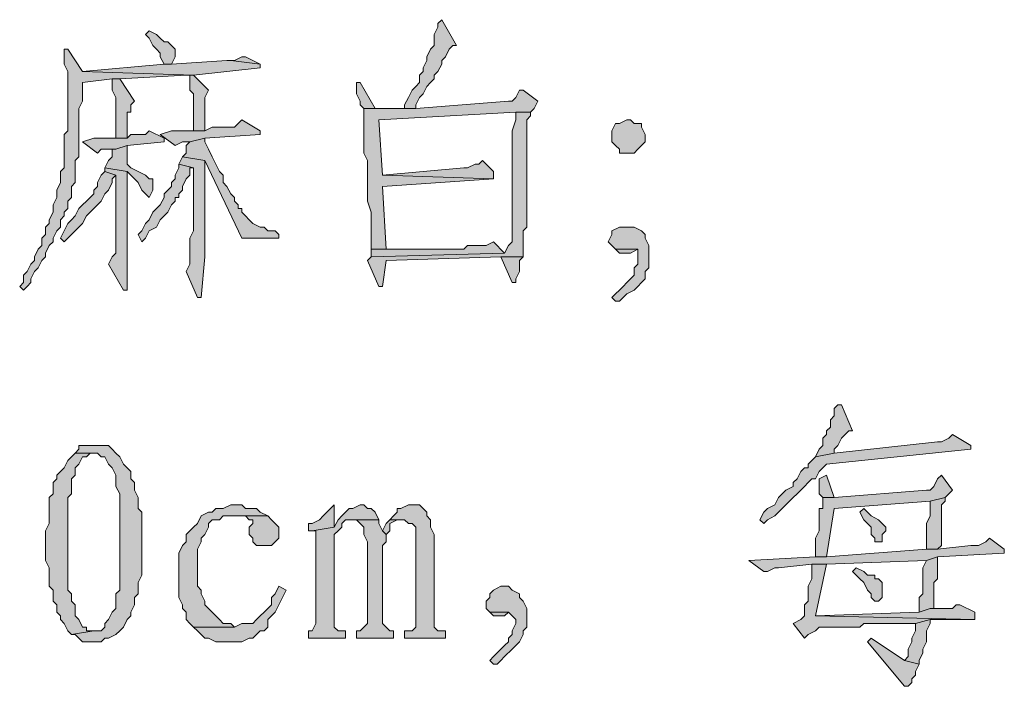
# Model space of a CAD drawing. Extents: x 566443 to 590371, y 3845226 to 3876576.
# Tile 39 of 221: x 586445 to 586457, y 3853865 to 3853872. Entities that reach past the tile are written whole.
import ezdxf

# ---------------------------------------------------------------- set-up
doc = ezdxf.new("R2010")
doc.units = 0
doc.layers.add('C00-00-00', color=7, linetype='CONTINUOUS')

msp = doc.modelspace()

# ---------------------------------------------------------------- hatches: boundary and pattern name
at = {"layer": 'C00-00-00'}
h = msp.add_hatch(color=256, dxfattribs=at)
h.dxf.hatch_style = 2
h.paths.add_polyline_path([(586450.189, 3853872.241), (586450.146, 3853872.199), (586450.146, 3853872.157), (586450.104, 3853872.072), (586450.104, 3853871.945), (586450.062, 3853871.903), (586450.019, 3853871.818), (586450.019, 3853871.776), (586449.977, 3853871.691), (586449.977, 3853871.649), (586449.935, 3853871.606), (586449.935, 3853871.522), (586449.892, 3853871.479), (586449.85, 3853871.437), (586449.808, 3853871.352), (586449.765, 3853871.268), (586449.765, 3853871.225), (586449.892, 3853871.225), (586449.892, 3853871.268), (586449.935, 3853871.352), (586449.977, 3853871.395), (586450.019, 3853871.479), (586450.062, 3853871.522), (586450.104, 3853871.564), (586450.104, 3853871.606), (586450.146, 3853871.649), (586450.189, 3853871.733), (586450.189, 3853871.776), (586450.231, 3853871.818), (586450.273, 3853871.903), (586450.316, 3853871.945), (586450.358, 3853871.945)])
h = msp.add_hatch(color=256, dxfattribs=at)
h.dxf.hatch_style = 2
h.paths.add_polyline_path([(586446.844, 3853872.114), (586446.802, 3853872.072), (586446.844, 3853872.03), (586446.887, 3853871.945), (586446.929, 3853871.903), (586446.971, 3853871.86), (586446.971, 3853871.818), (586447.014, 3853871.733), (586447.098, 3853871.733), (586447.141, 3853871.818), (586447.141, 3853871.903), (586447.056, 3853871.987), (586447.014, 3853871.987), (586446.971, 3853872.03), (586446.929, 3853872.072)])
h = msp.add_hatch(color=256, dxfattribs=at)
h.dxf.hatch_style = 2
h.paths.add_polyline_path([(586445.913, 3853871.903), (586445.871, 3853871.903), (586445.871, 3853871.86), (586445.871, 3853871.733), (586445.913, 3853871.649), (586445.913, 3853870.971), (586445.871, 3853870.929), (586445.871, 3853870.548), (586445.828, 3853870.506), (586445.828, 3853870.379), (586445.786, 3853870.294), (586445.786, 3853870.209), (586445.744, 3853870.125), (586445.744, 3853870.04), (586445.701, 3853869.955), (586445.701, 3853869.913), (586445.659, 3853869.871), (586445.659, 3853869.786), (586445.617, 3853869.744), (586445.617, 3853869.659), (586445.574, 3853869.617), (586445.532, 3853869.532), (586445.532, 3853869.49), (586445.49, 3853869.447), (586445.447, 3853869.363), (586445.405, 3853869.32), (586445.405, 3853869.236), (586445.363, 3853869.193), (586445.405, 3853869.151), (586445.447, 3853869.193), (586445.49, 3853869.236), (586445.49, 3853869.278), (586445.532, 3853869.363), (586445.574, 3853869.405), (586445.617, 3853869.49), (586445.659, 3853869.532), (586445.659, 3853869.574), (586445.701, 3853869.659), (586445.744, 3853869.701), (586445.744, 3853869.744), (586445.786, 3853869.828), (586445.828, 3853869.871), (586445.828, 3853869.955), (586445.871, 3853869.998), (586445.871, 3853870.04), (586445.913, 3853870.082), (586445.913, 3853870.167), (586445.955, 3853870.209), (586445.955, 3853870.336), (586445.998, 3853870.379), (586445.998, 3853870.633), (586446.04, 3853870.675), (586446.04, 3853871.225), (586446.082, 3853871.31), (586446.082, 3853871.522), (586446.421, 3853871.564), (586446.506, 3853871.564), (586447.268, 3853871.606), (586447.352, 3853871.606), (586446.082, 3853871.649)])
h = msp.add_hatch(color=256, dxfattribs=at)
h.dxf.hatch_style = 2
h.paths.add_polyline_path([(586447.733, 3853871.776), (586447.098, 3853871.733), (586447.014, 3853871.733), (586446.082, 3853871.649), (586447.352, 3853871.606), (586448.114, 3853871.691), (586448.114, 3853871.733), (586447.776, 3853871.776)])
h = msp.add_hatch(color=256, dxfattribs=at)
h.dxf.hatch_style = 2
h.paths.add_polyline_path([(586447.945, 3853871.818), (586447.903, 3853871.818), (586447.818, 3853871.776), (586447.776, 3853871.776), (586448.114, 3853871.733)])
h = msp.add_hatch(color=256, dxfattribs=at)
h.dxf.hatch_style = 2
h.paths.add_polyline_path([(586446.506, 3853871.564), (586446.421, 3853871.564), (586446.421, 3853871.522), (586446.421, 3853871.437), (586446.463, 3853871.352), (586446.463, 3853870.887), (586446.59, 3853870.887), (586446.59, 3853871.183), (586446.633, 3853871.183), (586446.633, 3853871.268), (586446.675, 3853871.31)])
h = msp.add_hatch(color=256, dxfattribs=at)
h.dxf.hatch_style = 2
h.paths.add_polyline_path([(586447.352, 3853871.606), (586447.268, 3853871.606), (586447.31, 3853871.606), (586447.31, 3853871.437), (586447.352, 3853871.395), (586447.352, 3853870.971), (586447.479, 3853870.971), (586447.479, 3853871.268), (586447.479, 3853871.352), (586447.522, 3853871.437)])
h = msp.add_hatch(color=256, dxfattribs=at)
h.dxf.hatch_style = 2
h.paths.add_polyline_path([(586449.257, 3853871.522), (586449.215, 3853871.522), (586449.215, 3853871.479), (586449.215, 3853871.395), (586449.257, 3853871.31), (586449.257, 3853871.268), (586449.3, 3853871.225), (586449.427, 3853871.225)])
h = msp.add_hatch(color=256, dxfattribs=at)
h.dxf.hatch_style = 2
h.paths.add_polyline_path([(586451.12, 3853871.437), (586451.078, 3853871.437), (586451.035, 3853871.352), (586450.993, 3853871.31), (586450.951, 3853871.31), (586449.892, 3853871.225), (586449.3, 3853871.225), (586449.3, 3853871.183), (586449.3, 3853870.717), (586449.342, 3853870.633), (586449.342, 3853870.167), (586449.384, 3853870.04), (586449.384, 3853869.955), (586449.384, 3853869.617), (586449.554, 3853869.617), (586449.511, 3853870.336), (586450.781, 3853870.421), (586449.511, 3853870.463), (586449.469, 3853871.098), (586451.035, 3853871.183), (586451.205, 3853871.183), (586451.247, 3853871.225), (586451.289, 3853871.31)])
h = msp.add_hatch(color=256, dxfattribs=at)
h.dxf.hatch_style = 2
h.paths.add_polyline_path([(586451.205, 3853871.183), (586451.035, 3853871.183), (586451.035, 3853871.098), (586450.993, 3853870.971), (586450.993, 3853869.701), (586450.951, 3853869.659), (586450.908, 3853869.574), (586449.384, 3853869.532), (586449.342, 3853869.49), (586449.469, 3853869.193), (586449.511, 3853869.193), (586449.554, 3853869.49), (586450.866, 3853869.532), (586451.12, 3853869.532), (586451.12, 3853869.617), (586451.12, 3853869.828), (586451.162, 3853869.871), (586451.162, 3853871.098), (586451.205, 3853871.141)])
h = msp.add_hatch(color=256, dxfattribs=at)
h.dxf.hatch_style = 2
h.paths.add_polyline_path([(586447.903, 3853871.098), (586447.86, 3853871.056), (586447.818, 3853871.014), (586447.564, 3853871.014), (586447.479, 3853870.971), (586447.098, 3853870.971), (586446.971, 3853870.929), (586447.141, 3853870.802), (586447.225, 3853870.844), (586447.31, 3853870.844), (586447.479, 3853870.887), (586448.114, 3853870.929), (586448.114, 3853870.971)])
h = msp.add_hatch(color=256, dxfattribs=at)
h.dxf.hatch_style = 2
h.paths.add_polyline_path([(586452.305, 3853871.098), (586452.221, 3853871.056), (586452.178, 3853871.056), (586452.136, 3853870.971), (586452.136, 3853870.844), (586452.178, 3853870.802), (586452.221, 3853870.76), (586452.221, 3853870.717), (586452.305, 3853870.717), (586452.39, 3853870.717), (586452.432, 3853870.76), (586452.475, 3853870.802), (586452.517, 3853870.844), (586452.517, 3853870.929), (586452.475, 3853871.014), (586452.475, 3853871.056), (586452.39, 3853871.056), (586452.348, 3853871.098)])
h = msp.add_hatch(color=256, dxfattribs=at)
h.dxf.hatch_style = 2
h.paths.add_polyline_path([(586446.844, 3853870.971), (586446.802, 3853870.929), (586446.633, 3853870.929), (586446.59, 3853870.887), (586446.209, 3853870.887), (586446.082, 3853870.844), (586446.252, 3853870.717), (586446.294, 3853870.76), (586446.463, 3853870.76), (586446.59, 3853870.802), (586447.014, 3853870.844), (586447.014, 3853870.887)])
h = msp.add_hatch(color=256, dxfattribs=at)
h.dxf.hatch_style = 2
h.paths.add_polyline_path([(586447.479, 3853870.887), (586447.31, 3853870.844), (586447.268, 3853870.802), (586447.268, 3853870.717), (586447.225, 3853870.675), (586447.479, 3853870.633), (586447.903, 3853869.744), (586448.326, 3853869.744), (586448.326, 3853869.786), (586448.284, 3853869.828), (586448.199, 3853869.828), (586448.157, 3853869.871), (586448.114, 3853869.871), (586448.03, 3853869.913), (586447.987, 3853869.955), (586447.945, 3853869.998), (586447.903, 3853870.04), (586447.903, 3853870.082), (586447.86, 3853870.082), (586447.86, 3853870.125), (586447.818, 3853870.167), (586447.818, 3853870.209), (586447.776, 3853870.252), (586447.733, 3853870.336), (586447.691, 3853870.379), (586447.691, 3853870.463), (586447.649, 3853870.506), (586447.606, 3853870.59), (586447.564, 3853870.675), (586447.522, 3853870.76), (586447.479, 3853870.844)])
h = msp.add_hatch(color=256, dxfattribs=at)
h.dxf.hatch_style = 2
h.paths.add_polyline_path([(586446.59, 3853870.802), (586446.463, 3853870.76), (586446.421, 3853870.76), (586446.421, 3853870.675), (586446.379, 3853870.633), (586446.336, 3853870.548), (586446.59, 3853870.506), (586446.633, 3853870.463), (586446.675, 3853870.421), (586446.717, 3853870.379), (586446.76, 3853870.294), (586446.802, 3853870.252), (586446.844, 3853870.209), (586446.887, 3853870.294), (586446.887, 3853870.421), (586446.844, 3853870.421), (586446.802, 3853870.463), (586446.717, 3853870.506), (586446.633, 3853870.548), (586446.59, 3853870.59), (586446.59, 3853870.675), (586446.59, 3853870.76)])
h = msp.add_hatch(color=256, dxfattribs=at)
h.dxf.hatch_style = 2
h.paths.add_polyline_path([(586447.225, 3853870.675), (586447.183, 3853870.59), (586447.352, 3853870.548), (586447.352, 3853869.828), (586447.31, 3853869.744), (586447.31, 3853869.447), (586447.268, 3853869.363), (586447.395, 3853869.066), (586447.437, 3853869.066), (586447.479, 3853869.532), (586447.479, 3853869.574), (586447.479, 3853869.701), (586447.479, 3853870.633)])
h = msp.add_hatch(color=256, dxfattribs=at)
h.dxf.hatch_style = 2
h.paths.add_polyline_path([(586450.654, 3853870.633), (586450.612, 3853870.59), (586450.57, 3853870.59), (586450.485, 3853870.548), (586450.443, 3853870.548), (586449.511, 3853870.463), (586450.781, 3853870.421), (586450.781, 3853870.506)])
h = msp.add_hatch(color=256, dxfattribs=at)
h.dxf.hatch_style = 2
h.paths.add_polyline_path([(586446.336, 3853870.506), (586446.294, 3853870.463), (586446.252, 3853870.379), (586446.252, 3853870.336), (586446.209, 3853870.294), (586446.209, 3853870.252), (586446.167, 3853870.209), (586446.125, 3853870.167), (586446.082, 3853870.125), (586446.04, 3853870.082), (586445.998, 3853869.998), (586445.955, 3853869.955), (586445.913, 3853869.913), (586445.871, 3853869.828), (586445.828, 3853869.744), (586445.871, 3853869.701), (586445.913, 3853869.744), (586445.955, 3853869.786), (586445.998, 3853869.828), (586446.04, 3853869.871), (586446.082, 3853869.913), (586446.125, 3853869.998), (586446.167, 3853870.04), (586446.209, 3853870.082), (586446.252, 3853870.125), (586446.294, 3853870.167), (586446.336, 3853870.252), (586446.379, 3853870.294), (586446.421, 3853870.379), (586446.421, 3853870.421), (586446.463, 3853870.463)])
h = msp.add_hatch(color=256, dxfattribs=at)
h.dxf.hatch_style = 2
h.paths.add_polyline_path([(586446.336, 3853870.548), (586446.336, 3853870.506), (586446.463, 3853870.463), (586446.463, 3853869.574), (586446.421, 3853869.532), (586446.379, 3853869.447), (586446.548, 3853869.151), (586446.59, 3853869.151), (586446.59, 3853869.193), (586446.59, 3853869.32), (586446.59, 3853869.363), (586446.59, 3853870.506)])
h = msp.add_hatch(color=256, dxfattribs=at)
h.dxf.hatch_style = 2
h.paths.add_polyline_path([(586447.183, 3853870.59), (586447.183, 3853870.548), (586447.141, 3853870.463), (586447.141, 3853870.421), (586447.098, 3853870.379), (586447.098, 3853870.336), (586447.056, 3853870.294), (586447.014, 3853870.252), (586447.014, 3853870.209), (586446.971, 3853870.125), (586446.929, 3853870.082), (586446.887, 3853870.04), (586446.844, 3853869.955), (586446.802, 3853869.913), (586446.76, 3853869.828), (586446.717, 3853869.786), (586446.76, 3853869.701), (586446.802, 3853869.744), (586446.844, 3853869.828), (586446.929, 3853869.871), (586446.971, 3853869.955), (586447.014, 3853869.998), (586447.056, 3853870.04), (586447.098, 3853870.125), (586447.141, 3853870.167), (586447.141, 3853870.209), (586447.183, 3853870.209), (586447.183, 3853870.252), (586447.225, 3853870.294), (586447.225, 3853870.336), (586447.268, 3853870.421), (586447.31, 3853870.463), (586447.31, 3853870.548), (586447.352, 3853870.548)])
h = msp.add_hatch(color=256, dxfattribs=at)
h.dxf.hatch_style = 2
h.paths.add_polyline_path([(586452.305, 3853869.871), (586452.221, 3853869.871), (586452.136, 3853869.828), (586452.136, 3853869.786), (586452.094, 3853869.701), (586452.136, 3853869.659), (586452.178, 3853869.617), (586452.432, 3853869.617), (586452.432, 3853869.532), (586452.432, 3853869.447), (586452.39, 3853869.405), (586452.39, 3853869.32), (586452.348, 3853869.278), (586452.305, 3853869.236), (586452.263, 3853869.193), (586452.221, 3853869.151), (586452.178, 3853869.109), (586452.136, 3853869.066), (586452.178, 3853869.024), (586452.221, 3853869.024), (586452.263, 3853869.066), (586452.305, 3853869.109), (586452.39, 3853869.151), (586452.432, 3853869.193), (586452.475, 3853869.236), (586452.517, 3853869.278), (586452.517, 3853869.363), (586452.559, 3853869.405), (586452.559, 3853869.659), (586452.517, 3853869.744), (586452.517, 3853869.786), (586452.475, 3853869.828), (586452.39, 3853869.871)])
h = msp.add_hatch(color=256, dxfattribs=at)
h.dxf.hatch_style = 2
h.paths.add_polyline_path([(586450.781, 3853869.701), (586450.697, 3853869.659), (586450.485, 3853869.659), (586450.443, 3853869.617), (586449.384, 3853869.617), (586449.384, 3853869.532), (586450.908, 3853869.574)])
h = msp.add_hatch(color=256, dxfattribs=at)
h.dxf.hatch_style = 2
h.paths.add_polyline_path([(586452.178, 3853869.617), (586452.221, 3853869.574), (586452.348, 3853869.574), (586452.432, 3853869.617)])
h = msp.add_hatch(color=256, dxfattribs=at)
h.dxf.hatch_style = 2
h.paths.add_polyline_path([(586451.12, 3853869.532), (586450.866, 3853869.532), (586450.993, 3853869.236), (586451.035, 3853869.236), (586451.035, 3853869.278), (586451.078, 3853869.363), (586451.078, 3853869.49)])
h = msp.add_hatch(color=256, dxfattribs=at)
h.dxf.hatch_style = 2
h.paths.add_polyline_path([(586454.761, 3853867.839), (586454.718, 3853867.839), (586454.676, 3853867.796), (586454.676, 3853867.712), (586454.634, 3853867.669), (586454.634, 3853867.585), (586454.591, 3853867.542), (586454.591, 3853867.5), (586454.549, 3853867.458), (586454.549, 3853867.373), (586454.507, 3853867.331), (586454.464, 3853867.246), (586454.676, 3853867.288), (586454.676, 3853867.331), (586454.718, 3853867.373), (586454.761, 3853867.458), (586454.803, 3853867.5), (586454.845, 3853867.542), (586454.888, 3853867.542)])
h = msp.add_hatch(color=256, dxfattribs=at)
h.dxf.hatch_style = 2
h.paths.add_polyline_path([(586456.031, 3853867.5), (586455.988, 3853867.458), (586455.904, 3853867.415), (586455.861, 3853867.415), (586454.676, 3853867.288), (586454.464, 3853867.246), (586454.422, 3853867.204), (586454.38, 3853867.161), (586454.38, 3853867.119), (586454.337, 3853867.119), (586454.295, 3853867.077), (586454.253, 3853866.992), (586454.21, 3853866.95), (586454.21, 3853866.907), (586454.126, 3853866.865), (586454.083, 3853866.823), (586454.041, 3853866.78), (586453.999, 3853866.696), (586453.914, 3853866.653), (586453.872, 3853866.611), (586453.829, 3853866.526), (586453.872, 3853866.484), (586453.914, 3853866.526), (586453.999, 3853866.569), (586454.041, 3853866.611), (586454.126, 3853866.696), (586454.168, 3853866.738), (586454.21, 3853866.78), (586454.253, 3853866.823), (586454.295, 3853866.865), (586454.337, 3853866.907), (586454.38, 3853866.95), (586454.422, 3853866.992), (586454.464, 3853866.992), (586454.507, 3853867.077), (586454.549, 3853867.119), (586454.591, 3853867.161), (586456.242, 3853867.331), (586456.242, 3853867.373)])
h = msp.add_hatch(color=256, dxfattribs=at)
h.dxf.hatch_style = 2
h.paths.add_polyline_path([(586446.209, 3853867.373), (586446.04, 3853867.373), (586446.04, 3853867.331), (586445.998, 3853867.288), (586446.252, 3853867.288), (586446.294, 3853867.246), (586446.336, 3853867.246), (586446.379, 3853867.161), (586446.421, 3853867.119), (586446.463, 3853867.034), (586446.463, 3853866.907), (586446.506, 3853866.823), (586446.506, 3853866.272), (586446.506, 3853866.23), (586446.506, 3853865.722), (586446.463, 3853865.68), (586446.463, 3853865.51), (586446.421, 3853865.468), (586446.379, 3853865.383), (586446.336, 3853865.341), (586446.336, 3853865.299), (586446.294, 3853865.256), (586446.209, 3853865.256), (586445.955, 3853865.214), (586445.998, 3853865.214), (586446.04, 3853865.172), (586446.082, 3853865.129), (586446.294, 3853865.129), (586446.336, 3853865.172), (586446.379, 3853865.172), (586446.463, 3853865.214), (586446.506, 3853865.256), (586446.548, 3853865.299), (586446.59, 3853865.383), (586446.633, 3853865.426), (586446.633, 3853865.468), (586446.675, 3853865.553), (586446.675, 3853865.637), (586446.717, 3853865.68), (586446.717, 3853865.807), (586446.76, 3853865.891), (586446.76, 3853866.611), (586446.717, 3853866.653), (586446.717, 3853866.78), (586446.675, 3853866.865), (586446.675, 3853866.95), (586446.633, 3853866.992), (586446.633, 3853867.077), (586446.59, 3853867.119), (586446.548, 3853867.161), (586446.506, 3853867.246), (586446.463, 3853867.288), (586446.421, 3853867.331), (586446.379, 3853867.373)])
h = msp.add_hatch(color=256, dxfattribs=at)
h.dxf.hatch_style = 2
h.paths.add_polyline_path([(586445.998, 3853867.288), (586445.955, 3853867.246), (586445.913, 3853867.204), (586445.871, 3853867.119), (586445.828, 3853867.077), (586445.786, 3853867.034), (586445.786, 3853866.992), (586445.744, 3853866.95), (586445.744, 3853866.823), (586445.701, 3853866.78), (586445.701, 3853866.484), (586445.659, 3853866.399), (586445.659, 3853866.061), (586445.701, 3853865.976), (586445.701, 3853865.764), (586445.744, 3853865.722), (586445.744, 3853865.637), (586445.744, 3853865.595), (586445.786, 3853865.553), (586445.786, 3853865.468), (586445.828, 3853865.426), (586445.828, 3853865.383), (586445.871, 3853865.341), (586445.913, 3853865.256), (586445.955, 3853865.214), (586446.209, 3853865.256), (586446.125, 3853865.256), (586446.125, 3853865.299), (586446.082, 3853865.299), (586446.04, 3853865.383), (586445.998, 3853865.426), (586445.998, 3853865.553), (586445.955, 3853865.595), (586445.955, 3853865.68), (586445.913, 3853865.722), (586445.913, 3853866.78), (586445.955, 3853866.823), (586445.955, 3853866.992), (586445.998, 3853867.034), (586445.998, 3853867.119), (586446.04, 3853867.161), (586446.082, 3853867.246), (586446.125, 3853867.246), (586446.167, 3853867.288), (586446.209, 3853867.288)])
h = msp.add_hatch(color=256, dxfattribs=at)
h.dxf.hatch_style = 2
h.paths.add_polyline_path([(586455.904, 3853867.034), (586455.861, 3853866.992), (586455.819, 3853866.907), (586455.777, 3853866.865), (586455.734, 3853866.865), (586454.676, 3853866.78), (586454.549, 3853866.78), (586454.549, 3853866.738), (586454.549, 3853866.653), (586454.507, 3853866.653), (586454.507, 3853866.399), (586454.464, 3853866.315), (586454.464, 3853866.103), (586454.591, 3853866.103), (586454.676, 3853866.653), (586455.777, 3853866.738), (586455.946, 3853866.78), (586455.988, 3853866.823), (586456.031, 3853866.865)])
h = msp.add_hatch(color=256, dxfattribs=at)
h.dxf.hatch_style = 2
h.paths.add_polyline_path([(586454.591, 3853867.034), (586454.507, 3853866.992), (586454.507, 3853866.823), (586454.549, 3853866.78), (586454.676, 3853866.78)])
h = msp.add_hatch(color=256, dxfattribs=at)
h.dxf.hatch_style = 2
h.paths.add_polyline_path([(586455.946, 3853866.78), (586455.777, 3853866.738), (586455.777, 3853866.569), (586455.734, 3853866.484), (586455.734, 3853866.188), (586455.861, 3853866.188), (586455.904, 3853866.23), (586455.904, 3853866.696), (586455.946, 3853866.738)])
h = msp.add_hatch(color=256, dxfattribs=at)
h.dxf.hatch_style = 2
h.paths.add_polyline_path([(586447.86, 3853866.696), (586447.776, 3853866.696), (586447.691, 3853866.653), (586447.606, 3853866.653), (586447.564, 3853866.611), (586447.522, 3853866.611), (586447.437, 3853866.569), (586447.395, 3853866.484), (586447.352, 3853866.442), (586447.31, 3853866.399), (586447.268, 3853866.357), (586447.268, 3853866.272), (586447.225, 3853866.23), (586447.183, 3853866.145), (586447.183, 3853865.637), (586447.225, 3853865.553), (586447.225, 3853865.51), (586447.268, 3853865.468), (586447.268, 3853865.383), (586447.31, 3853865.341), (586447.352, 3853865.299), (586447.818, 3853865.299), (586447.776, 3853865.341), (586447.691, 3853865.341), (586447.649, 3853865.383), (586447.606, 3853865.426), (586447.564, 3853865.468), (586447.522, 3853865.51), (586447.479, 3853865.553), (586447.479, 3853865.595), (586447.437, 3853865.68), (586447.437, 3853865.722), (586447.395, 3853865.764), (586447.395, 3853866.188), (586447.437, 3853866.272), (586447.437, 3853866.315), (586447.479, 3853866.357), (586447.522, 3853866.442), (586447.522, 3853866.484), (586447.564, 3853866.526), (586447.649, 3853866.526), (586447.691, 3853866.569), (586448.199, 3853866.569), (586448.114, 3853866.611), (586448.072, 3853866.653), (586447.945, 3853866.653), (586447.903, 3853866.696)])
h = msp.add_hatch(color=256, dxfattribs=at)
h.dxf.hatch_style = 2
h.paths.add_polyline_path([(586448.961, 3853866.696), (586448.919, 3853866.653), (586448.876, 3853866.611), (586448.834, 3853866.569), (586448.792, 3853866.526), (586448.707, 3853866.484), (586448.665, 3853866.484), (586448.665, 3853866.399), (586448.707, 3853866.399), (586448.961, 3853866.442)])
h = msp.add_hatch(color=256, dxfattribs=at)
h.dxf.hatch_style = 2
h.paths.add_polyline_path([(586449.3, 3853866.696), (586449.257, 3853866.696), (586449.173, 3853866.653), (586449.13, 3853866.653), (586449.088, 3853866.611), (586449.046, 3853866.569), (586449.003, 3853866.526), (586448.961, 3853866.442), (586448.707, 3853866.399), (586448.749, 3853866.399), (586448.749, 3853866.357), (586448.749, 3853865.341), (586448.707, 3853865.256), (586448.665, 3853865.256), (586448.665, 3853865.172), (586449.088, 3853865.172), (586449.088, 3853865.256), (586449.003, 3853865.256), (586448.961, 3853865.299), (586448.961, 3853866.357), (586449.003, 3853866.399), (586449.046, 3853866.442), (586449.046, 3853866.484), (586449.088, 3853866.526), (586449.469, 3853866.526), (586449.427, 3853866.611), (586449.384, 3853866.653), (586449.342, 3853866.653)])
h = msp.add_hatch(color=256, dxfattribs=at)
h.dxf.hatch_style = 2
h.paths.add_polyline_path([(586449.85, 3853866.696), (586449.808, 3853866.696), (586449.723, 3853866.653), (586449.681, 3853866.653), (586449.681, 3853866.611), (586449.638, 3853866.569), (586449.596, 3853866.526), (586449.765, 3853866.526), (586449.808, 3853866.484), (586449.85, 3853866.484), (586449.892, 3853866.442), (586449.892, 3853865.299), (586449.85, 3853865.256), (586449.765, 3853865.256), (586449.765, 3853865.172), (586450.231, 3853865.172), (586450.231, 3853865.256), (586450.146, 3853865.256), (586450.104, 3853865.299), (586450.104, 3853865.383), (586450.104, 3853866.357), (586450.062, 3853866.442), (586450.062, 3853866.526), (586450.019, 3853866.569), (586450.019, 3853866.611), (586449.977, 3853866.653), (586449.935, 3853866.696)])
h = msp.add_hatch(color=256, dxfattribs=at)
h.dxf.hatch_style = 2
h.paths.add_polyline_path([(586448.199, 3853866.569), (586447.818, 3853866.569), (586447.86, 3853866.569), (586447.945, 3853866.569), (586447.987, 3853866.526), (586448.03, 3853866.526), (586448.03, 3853866.484), (586447.987, 3853866.442), (586447.987, 3853866.357), (586448.03, 3853866.315), (586448.03, 3853866.272), (586448.072, 3853866.23), (586448.241, 3853866.23), (586448.284, 3853866.272), (586448.326, 3853866.315), (586448.326, 3853866.442), (586448.284, 3853866.484), (586448.241, 3853866.526)])
h = msp.add_hatch(color=256, dxfattribs=at)
h.dxf.hatch_style = 2
h.paths.add_polyline_path([(586455.015, 3853866.653), (586454.972, 3853866.611), (586455.015, 3853866.526), (586455.057, 3853866.484), (586455.099, 3853866.442), (586455.099, 3853866.357), (586455.142, 3853866.315), (586455.142, 3853866.272), (586455.184, 3853866.272), (586455.226, 3853866.272), (586455.226, 3853866.357), (586455.269, 3853866.399), (586455.269, 3853866.442), (586455.226, 3853866.484), (586455.184, 3853866.526), (586455.099, 3853866.569)])
h = msp.add_hatch(color=256, dxfattribs=at)
h.dxf.hatch_style = 2
h.paths.add_polyline_path([(586449.469, 3853866.526), (586449.173, 3853866.526), (586449.215, 3853866.526), (586449.257, 3853866.484), (586449.3, 3853866.442), (586449.3, 3853866.357), (586449.342, 3853866.272), (586449.342, 3853865.341), (586449.3, 3853865.299), (586449.257, 3853865.256), (586449.215, 3853865.256), (586449.215, 3853865.172), (586449.638, 3853865.172), (586449.638, 3853865.256), (586449.596, 3853865.256), (586449.554, 3853865.299), (586449.511, 3853865.341), (586449.511, 3853866.23), (586449.554, 3853866.272), (586449.554, 3853866.357), (586449.511, 3853866.399), (586449.469, 3853866.484)])
h = msp.add_hatch(color=256, dxfattribs=at)
h.dxf.hatch_style = 2
h.paths.add_polyline_path([(586449.596, 3853866.526), (586449.554, 3853866.484), (586449.511, 3853866.399), (586449.554, 3853866.357), (586449.596, 3853866.399), (586449.596, 3853866.484), (586449.681, 3853866.526), (586449.723, 3853866.526)])
h = msp.add_hatch(color=256, dxfattribs=at)
h.dxf.hatch_style = 2
h.paths.add_polyline_path([(586456.454, 3853866.315), (586456.412, 3853866.272), (586456.327, 3853866.23), (586456.242, 3853866.23), (586455.861, 3853866.188), (586455.734, 3853866.188), (586454.591, 3853866.103), (586454.464, 3853866.103), (586453.702, 3853866.061), (586453.872, 3853865.934), (586453.914, 3853865.934), (586453.999, 3853865.976), (586454.041, 3853865.976), (586454.422, 3853866.018), (586454.591, 3853866.018), (586455.734, 3853866.061), (586455.861, 3853866.103), (586456.623, 3853866.145), (586456.623, 3853866.188)])
h = msp.add_hatch(color=256, dxfattribs=at)
h.dxf.hatch_style = 2
h.paths.add_polyline_path([(586455.861, 3853866.103), (586455.734, 3853866.061), (586455.692, 3853865.976), (586455.692, 3853865.68), (586455.65, 3853865.637), (586455.65, 3853865.468), (586455.777, 3853865.51), (586455.819, 3853865.51), (586455.819, 3853865.595), (586455.819, 3853865.807), (586455.861, 3853865.849)])
h = msp.add_hatch(color=256, dxfattribs=at)
h.dxf.hatch_style = 2
h.paths.add_polyline_path([(586454.591, 3853866.018), (586454.422, 3853866.018), (586454.422, 3853865.934), (586454.422, 3853865.849), (586454.38, 3853865.764), (586454.38, 3853865.595), (586454.337, 3853865.553), (586454.337, 3853865.426), (586454.295, 3853865.383), (586454.21, 3853865.341), (586454.337, 3853865.172), (586454.38, 3853865.214), (586454.464, 3853865.256), (586454.507, 3853865.299), (586454.676, 3853865.299), (586454.718, 3853865.299), (586454.972, 3853865.299), (586455.015, 3853865.341), (586455.607, 3853865.341), (586455.777, 3853865.383), (586456.285, 3853865.383), (586454.464, 3853865.426)])
h = msp.add_hatch(color=256, dxfattribs=at)
h.dxf.hatch_style = 2
h.paths.add_polyline_path([(586454.93, 3853865.976), (586454.888, 3853865.934), (586454.93, 3853865.891), (586454.972, 3853865.849), (586455.015, 3853865.807), (586455.057, 3853865.722), (586455.099, 3853865.68), (586455.099, 3853865.637), (586455.142, 3853865.595), (586455.184, 3853865.595), (586455.226, 3853865.637), (586455.226, 3853865.807), (586455.184, 3853865.849), (586455.142, 3853865.849), (586455.142, 3853865.891), (586455.057, 3853865.891), (586455.015, 3853865.934)])
h = msp.add_hatch(color=256, dxfattribs=at)
h.dxf.hatch_style = 2
h.paths.add_polyline_path([(586448.326, 3853865.764), (586448.284, 3853865.68), (586448.241, 3853865.637), (586448.241, 3853865.553), (586448.199, 3853865.51), (586448.157, 3853865.468), (586448.114, 3853865.426), (586448.072, 3853865.383), (586448.03, 3853865.341), (586447.903, 3853865.341), (586447.818, 3853865.299), (586447.352, 3853865.299), (586447.395, 3853865.256), (586447.437, 3853865.214), (586447.479, 3853865.172), (586447.522, 3853865.172), (586447.606, 3853865.129), (586447.903, 3853865.129), (586447.987, 3853865.172), (586448.03, 3853865.172), (586448.072, 3853865.214), (586448.114, 3853865.256), (586448.157, 3853865.256), (586448.199, 3853865.299), (586448.199, 3853865.383), (586448.241, 3853865.426), (586448.284, 3853865.468), (586448.326, 3853865.553), (586448.368, 3853865.637), (586448.411, 3853865.722)])
h = msp.add_hatch(color=256, dxfattribs=at)
h.dxf.hatch_style = 2
h.paths.add_polyline_path([(586450.908, 3853865.764), (586450.866, 3853865.764), (586450.781, 3853865.722), (586450.739, 3853865.68), (586450.739, 3853865.637), (586450.697, 3853865.595), (586450.697, 3853865.51), (586450.739, 3853865.468), (586450.951, 3853865.468), (586450.993, 3853865.426), (586451.035, 3853865.383), (586451.035, 3853865.341), (586450.993, 3853865.256), (586450.993, 3853865.214), (586450.951, 3853865.172), (586450.951, 3853865.129), (586450.908, 3853865.087), (586450.866, 3853865.045), (586450.824, 3853865.002), (586450.781, 3853864.96), (586450.739, 3853864.918), (586450.781, 3853864.875), (586450.824, 3853864.875), (586450.866, 3853864.918), (586450.908, 3853864.96), (586450.993, 3853865.045), (586451.035, 3853865.087), (586451.078, 3853865.129), (586451.12, 3853865.214), (586451.12, 3853865.256), (586451.162, 3853865.299), (586451.162, 3853865.51), (586451.12, 3853865.595), (586451.078, 3853865.637), (586451.078, 3853865.68), (586450.993, 3853865.722), (586450.951, 3853865.764)])
h = msp.add_hatch(color=256, dxfattribs=at)
h.dxf.hatch_style = 2
h.paths.add_polyline_path([(586456.115, 3853865.553), (586456.073, 3853865.553), (586456.031, 3853865.51), (586455.777, 3853865.51), (586455.65, 3853865.468), (586454.464, 3853865.426), (586456.285, 3853865.383), (586456.285, 3853865.468)])
h = msp.add_hatch(color=256, dxfattribs=at)
h.dxf.hatch_style = 2
h.paths.add_polyline_path([(586450.739, 3853865.468), (586450.781, 3853865.426), (586450.908, 3853865.426), (586450.951, 3853865.468)])
h = msp.add_hatch(color=256, dxfattribs=at)
h.dxf.hatch_style = 2
h.paths.add_polyline_path([(586455.777, 3853865.383), (586455.607, 3853865.341), (586455.607, 3853865.256), (586455.565, 3853865.172), (586455.565, 3853865.129), (586455.523, 3853865.045), (586455.523, 3853864.96), (586455.48, 3853864.918), (586455.65, 3853864.875), (586455.65, 3853864.918), (586455.692, 3853865.002), (586455.692, 3853865.045), (586455.734, 3853865.129), (586455.734, 3853865.256), (586455.777, 3853865.341)])
h = msp.add_hatch(color=256, dxfattribs=at)
h.dxf.hatch_style = 2
h.paths.add_polyline_path([(586455.099, 3853865.172), (586455.057, 3853865.129), (586455.48, 3853864.621), (586455.523, 3853864.621), (586455.565, 3853864.664), (586455.565, 3853864.706), (586455.607, 3853864.748), (586455.607, 3853864.791), (586455.65, 3853864.875), (586455.48, 3853864.918)])

# ---------------------------------------------------------------- linework, layer by layer
at = {"layer": 'C00-00-00', "lineweight": 0}
for points in [[(586450.189, 3853872.241), (586450.146, 3853872.199), (586450.146, 3853872.157), (586450.104, 3853872.072), (586450.104, 3853871.945), (586450.062, 3853871.903), (586450.019, 3853871.818), (586450.019, 3853871.776), (586449.977, 3853871.691), (586449.977, 3853871.649), (586449.935, 3853871.606), (586449.935, 3853871.522), (586449.892, 3853871.479), (586449.85, 3853871.437), (586449.808, 3853871.352), (586449.765, 3853871.268), (586449.765, 3853871.225), (586449.892, 3853871.225), (586449.892, 3853871.268), (586449.935, 3853871.352), (586449.977, 3853871.395), (586450.019, 3853871.479), (586450.062, 3853871.522), (586450.104, 3853871.564), (586450.104, 3853871.606), (586450.146, 3853871.649), (586450.189, 3853871.733), (586450.189, 3853871.776), (586450.231, 3853871.818), (586450.273, 3853871.903), (586450.316, 3853871.945), (586450.358, 3853871.945)], [(586446.844, 3853872.114), (586446.802, 3853872.072), (586446.844, 3853872.03), (586446.887, 3853871.945), (586446.929, 3853871.903), (586446.971, 3853871.86), (586446.971, 3853871.818), (586447.014, 3853871.733), (586447.098, 3853871.733), (586447.141, 3853871.818), (586447.141, 3853871.903), (586447.056, 3853871.987), (586447.014, 3853871.987), (586446.971, 3853872.03), (586446.929, 3853872.072)], [(586445.913, 3853871.903), (586445.871, 3853871.903), (586445.871, 3853871.86), (586445.871, 3853871.733), (586445.913, 3853871.649), (586445.913, 3853870.971), (586445.871, 3853870.929), (586445.871, 3853870.548), (586445.828, 3853870.506), (586445.828, 3853870.379), (586445.786, 3853870.294), (586445.786, 3853870.209), (586445.744, 3853870.125), (586445.744, 3853870.04), (586445.701, 3853869.955), (586445.701, 3853869.913), (586445.659, 3853869.871), (586445.659, 3853869.786), (586445.617, 3853869.744), (586445.617, 3853869.659), (586445.574, 3853869.617), (586445.532, 3853869.532), (586445.532, 3853869.49), (586445.49, 3853869.447), (586445.447, 3853869.363), (586445.405, 3853869.32), (586445.405, 3853869.236), (586445.363, 3853869.193), (586445.405, 3853869.151), (586445.447, 3853869.193), (586445.49, 3853869.236), (586445.49, 3853869.278), (586445.532, 3853869.363), (586445.574, 3853869.405), (586445.617, 3853869.49), (586445.659, 3853869.532), (586445.659, 3853869.574), (586445.701, 3853869.659), (586445.744, 3853869.701), (586445.744, 3853869.744), (586445.786, 3853869.828), (586445.828, 3853869.871), (586445.828, 3853869.955), (586445.871, 3853869.998), (586445.871, 3853870.04), (586445.913, 3853870.082), (586445.913, 3853870.167), (586445.955, 3853870.209), (586445.955, 3853870.336), (586445.998, 3853870.379), (586445.998, 3853870.633), (586446.04, 3853870.675), (586446.04, 3853871.225), (586446.082, 3853871.31), (586446.082, 3853871.522), (586446.421, 3853871.564), (586446.506, 3853871.564), (586447.268, 3853871.606), (586447.352, 3853871.606), (586446.082, 3853871.649)], [(586447.733, 3853871.776), (586447.098, 3853871.733), (586447.014, 3853871.733), (586446.082, 3853871.649), (586447.352, 3853871.606), (586448.114, 3853871.691), (586448.114, 3853871.733), (586447.776, 3853871.776)], [(586447.945, 3853871.818), (586447.903, 3853871.818), (586447.818, 3853871.776), (586447.776, 3853871.776), (586448.114, 3853871.733)], [(586446.506, 3853871.564), (586446.421, 3853871.564), (586446.421, 3853871.522), (586446.421, 3853871.437), (586446.463, 3853871.352), (586446.463, 3853870.887), (586446.59, 3853870.887), (586446.59, 3853871.183), (586446.633, 3853871.183), (586446.633, 3853871.268), (586446.675, 3853871.31)], [(586447.352, 3853871.606), (586447.268, 3853871.606), (586447.31, 3853871.606), (586447.31, 3853871.437), (586447.352, 3853871.395), (586447.352, 3853870.971), (586447.479, 3853870.971), (586447.479, 3853871.268), (586447.479, 3853871.352), (586447.522, 3853871.437)], [(586449.257, 3853871.522), (586449.215, 3853871.522), (586449.215, 3853871.479), (586449.215, 3853871.395), (586449.257, 3853871.31), (586449.257, 3853871.268), (586449.3, 3853871.225), (586449.427, 3853871.225)], [(586451.12, 3853871.437), (586451.078, 3853871.437), (586451.035, 3853871.352), (586450.993, 3853871.31), (586450.951, 3853871.31), (586449.892, 3853871.225), (586449.3, 3853871.225), (586449.3, 3853871.183), (586449.3, 3853870.717), (586449.342, 3853870.633), (586449.342, 3853870.167), (586449.384, 3853870.04), (586449.384, 3853869.955), (586449.384, 3853869.617), (586449.554, 3853869.617), (586449.511, 3853870.336), (586450.781, 3853870.421), (586449.511, 3853870.463), (586449.469, 3853871.098), (586451.035, 3853871.183), (586451.205, 3853871.183), (586451.247, 3853871.225), (586451.289, 3853871.31)], [(586451.205, 3853871.183), (586451.035, 3853871.183), (586451.035, 3853871.098), (586450.993, 3853870.971), (586450.993, 3853869.701), (586450.951, 3853869.659), (586450.908, 3853869.574), (586449.384, 3853869.532), (586449.342, 3853869.49), (586449.469, 3853869.193), (586449.511, 3853869.193), (586449.554, 3853869.49), (586450.866, 3853869.532), (586451.12, 3853869.532), (586451.12, 3853869.617), (586451.12, 3853869.828), (586451.162, 3853869.871), (586451.162, 3853871.098), (586451.205, 3853871.141)], [(586447.903, 3853871.098), (586447.86, 3853871.056), (586447.818, 3853871.014), (586447.564, 3853871.014), (586447.479, 3853870.971), (586447.098, 3853870.971), (586446.971, 3853870.929), (586447.141, 3853870.802), (586447.225, 3853870.844), (586447.31, 3853870.844), (586447.479, 3853870.887), (586448.114, 3853870.929), (586448.114, 3853870.971)], [(586452.305, 3853871.098), (586452.221, 3853871.056), (586452.178, 3853871.056), (586452.136, 3853870.971), (586452.136, 3853870.844), (586452.178, 3853870.802), (586452.221, 3853870.76), (586452.221, 3853870.717), (586452.305, 3853870.717), (586452.39, 3853870.717), (586452.432, 3853870.76), (586452.475, 3853870.802), (586452.517, 3853870.844), (586452.517, 3853870.929), (586452.475, 3853871.014), (586452.475, 3853871.056), (586452.39, 3853871.056), (586452.348, 3853871.098)], [(586446.844, 3853870.971), (586446.802, 3853870.929), (586446.633, 3853870.929), (586446.59, 3853870.887), (586446.209, 3853870.887), (586446.082, 3853870.844), (586446.252, 3853870.717), (586446.294, 3853870.76), (586446.463, 3853870.76), (586446.59, 3853870.802), (586447.014, 3853870.844), (586447.014, 3853870.887)], [(586447.479, 3853870.887), (586447.31, 3853870.844), (586447.268, 3853870.802), (586447.268, 3853870.717), (586447.225, 3853870.675), (586447.479, 3853870.633), (586447.903, 3853869.744), (586448.326, 3853869.744), (586448.326, 3853869.786), (586448.284, 3853869.828), (586448.199, 3853869.828), (586448.157, 3853869.871), (586448.114, 3853869.871), (586448.03, 3853869.913), (586447.987, 3853869.955), (586447.945, 3853869.998), (586447.903, 3853870.04), (586447.903, 3853870.082), (586447.86, 3853870.082), (586447.86, 3853870.125), (586447.818, 3853870.167), (586447.818, 3853870.209), (586447.776, 3853870.252), (586447.733, 3853870.336), (586447.691, 3853870.379), (586447.691, 3853870.463), (586447.649, 3853870.506), (586447.606, 3853870.59), (586447.564, 3853870.675), (586447.522, 3853870.76), (586447.479, 3853870.844)], [(586446.59, 3853870.802), (586446.463, 3853870.76), (586446.421, 3853870.76), (586446.421, 3853870.675), (586446.379, 3853870.633), (586446.336, 3853870.548), (586446.59, 3853870.506), (586446.633, 3853870.463), (586446.675, 3853870.421), (586446.717, 3853870.379), (586446.76, 3853870.294), (586446.802, 3853870.252), (586446.844, 3853870.209), (586446.887, 3853870.294), (586446.887, 3853870.421), (586446.844, 3853870.421), (586446.802, 3853870.463), (586446.717, 3853870.506), (586446.633, 3853870.548), (586446.59, 3853870.59), (586446.59, 3853870.675), (586446.59, 3853870.76)], [(586447.225, 3853870.675), (586447.183, 3853870.59), (586447.352, 3853870.548), (586447.352, 3853869.828), (586447.31, 3853869.744), (586447.31, 3853869.447), (586447.268, 3853869.363), (586447.395, 3853869.066), (586447.437, 3853869.066), (586447.479, 3853869.532), (586447.479, 3853869.574), (586447.479, 3853869.701), (586447.479, 3853870.633)], [(586450.654, 3853870.633), (586450.612, 3853870.59), (586450.57, 3853870.59), (586450.485, 3853870.548), (586450.443, 3853870.548), (586449.511, 3853870.463), (586450.781, 3853870.421), (586450.781, 3853870.506)], [(586446.336, 3853870.506), (586446.294, 3853870.463), (586446.252, 3853870.379), (586446.252, 3853870.336), (586446.209, 3853870.294), (586446.209, 3853870.252), (586446.167, 3853870.209), (586446.125, 3853870.167), (586446.082, 3853870.125), (586446.04, 3853870.082), (586445.998, 3853869.998), (586445.955, 3853869.955), (586445.913, 3853869.913), (586445.871, 3853869.828), (586445.828, 3853869.744), (586445.871, 3853869.701), (586445.913, 3853869.744), (586445.955, 3853869.786), (586445.998, 3853869.828), (586446.04, 3853869.871), (586446.082, 3853869.913), (586446.125, 3853869.998), (586446.167, 3853870.04), (586446.209, 3853870.082), (586446.252, 3853870.125), (586446.294, 3853870.167), (586446.336, 3853870.252), (586446.379, 3853870.294), (586446.421, 3853870.379), (586446.421, 3853870.421), (586446.463, 3853870.463)], [(586446.336, 3853870.548), (586446.336, 3853870.506), (586446.463, 3853870.463), (586446.463, 3853869.574), (586446.421, 3853869.532), (586446.379, 3853869.447), (586446.548, 3853869.151), (586446.59, 3853869.151), (586446.59, 3853869.193), (586446.59, 3853869.32), (586446.59, 3853869.363), (586446.59, 3853870.506)], [(586447.183, 3853870.59), (586447.183, 3853870.548), (586447.141, 3853870.463), (586447.141, 3853870.421), (586447.098, 3853870.379), (586447.098, 3853870.336), (586447.056, 3853870.294), (586447.014, 3853870.252), (586447.014, 3853870.209), (586446.971, 3853870.125), (586446.929, 3853870.082), (586446.887, 3853870.04), (586446.844, 3853869.955), (586446.802, 3853869.913), (586446.76, 3853869.828), (586446.717, 3853869.786), (586446.76, 3853869.701), (586446.802, 3853869.744), (586446.844, 3853869.828), (586446.929, 3853869.871), (586446.971, 3853869.955), (586447.014, 3853869.998), (586447.056, 3853870.04), (586447.098, 3853870.125), (586447.141, 3853870.167), (586447.141, 3853870.209), (586447.183, 3853870.209), (586447.183, 3853870.252), (586447.225, 3853870.294), (586447.225, 3853870.336), (586447.268, 3853870.421), (586447.31, 3853870.463), (586447.31, 3853870.548), (586447.352, 3853870.548)], [(586452.305, 3853869.871), (586452.221, 3853869.871), (586452.136, 3853869.828), (586452.136, 3853869.786), (586452.094, 3853869.701), (586452.136, 3853869.659), (586452.178, 3853869.617), (586452.432, 3853869.617), (586452.432, 3853869.532), (586452.432, 3853869.447), (586452.39, 3853869.405), (586452.39, 3853869.32), (586452.348, 3853869.278), (586452.305, 3853869.236), (586452.263, 3853869.193), (586452.221, 3853869.151), (586452.178, 3853869.109), (586452.136, 3853869.066), (586452.178, 3853869.024), (586452.221, 3853869.024), (586452.263, 3853869.066), (586452.305, 3853869.109), (586452.39, 3853869.151), (586452.432, 3853869.193), (586452.475, 3853869.236), (586452.517, 3853869.278), (586452.517, 3853869.363), (586452.559, 3853869.405), (586452.559, 3853869.659), (586452.517, 3853869.744), (586452.517, 3853869.786), (586452.475, 3853869.828), (586452.39, 3853869.871)], [(586450.781, 3853869.701), (586450.697, 3853869.659), (586450.485, 3853869.659), (586450.443, 3853869.617), (586449.384, 3853869.617), (586449.384, 3853869.532), (586450.908, 3853869.574)], [(586452.178, 3853869.617), (586452.221, 3853869.574), (586452.348, 3853869.574), (586452.432, 3853869.617)], [(586451.12, 3853869.532), (586450.866, 3853869.532), (586450.993, 3853869.236), (586451.035, 3853869.236), (586451.035, 3853869.278), (586451.078, 3853869.363), (586451.078, 3853869.49)], [(586454.761, 3853867.839), (586454.718, 3853867.839), (586454.676, 3853867.796), (586454.676, 3853867.712), (586454.634, 3853867.669), (586454.634, 3853867.585), (586454.591, 3853867.542), (586454.591, 3853867.5), (586454.549, 3853867.458), (586454.549, 3853867.373), (586454.507, 3853867.331), (586454.464, 3853867.246), (586454.676, 3853867.288), (586454.676, 3853867.331), (586454.718, 3853867.373), (586454.761, 3853867.458), (586454.803, 3853867.5), (586454.845, 3853867.542), (586454.888, 3853867.542)], [(586456.031, 3853867.5), (586455.988, 3853867.458), (586455.904, 3853867.415), (586455.861, 3853867.415), (586454.676, 3853867.288), (586454.464, 3853867.246), (586454.422, 3853867.204), (586454.38, 3853867.161), (586454.38, 3853867.119), (586454.337, 3853867.119), (586454.295, 3853867.077), (586454.253, 3853866.992), (586454.21, 3853866.95), (586454.21, 3853866.907), (586454.126, 3853866.865), (586454.083, 3853866.823), (586454.041, 3853866.78), (586453.999, 3853866.696), (586453.914, 3853866.653), (586453.872, 3853866.611), (586453.829, 3853866.526), (586453.872, 3853866.484), (586453.914, 3853866.526), (586453.999, 3853866.569), (586454.041, 3853866.611), (586454.126, 3853866.696), (586454.168, 3853866.738), (586454.21, 3853866.78), (586454.253, 3853866.823), (586454.295, 3853866.865), (586454.337, 3853866.907), (586454.38, 3853866.95), (586454.422, 3853866.992), (586454.464, 3853866.992), (586454.507, 3853867.077), (586454.549, 3853867.119), (586454.591, 3853867.161), (586456.242, 3853867.331), (586456.242, 3853867.373)], [(586446.209, 3853867.373), (586446.04, 3853867.373), (586446.04, 3853867.331), (586445.998, 3853867.288), (586446.252, 3853867.288), (586446.294, 3853867.246), (586446.336, 3853867.246), (586446.379, 3853867.161), (586446.421, 3853867.119), (586446.463, 3853867.034), (586446.463, 3853866.907), (586446.506, 3853866.823), (586446.506, 3853866.272), (586446.506, 3853866.23), (586446.506, 3853865.722), (586446.463, 3853865.68), (586446.463, 3853865.51), (586446.421, 3853865.468), (586446.379, 3853865.383), (586446.336, 3853865.341), (586446.336, 3853865.299), (586446.294, 3853865.256), (586446.209, 3853865.256), (586445.955, 3853865.214), (586445.998, 3853865.214), (586446.04, 3853865.172), (586446.082, 3853865.129), (586446.294, 3853865.129), (586446.336, 3853865.172), (586446.379, 3853865.172), (586446.463, 3853865.214), (586446.506, 3853865.256), (586446.548, 3853865.299), (586446.59, 3853865.383), (586446.633, 3853865.426), (586446.633, 3853865.468), (586446.675, 3853865.553), (586446.675, 3853865.637), (586446.717, 3853865.68), (586446.717, 3853865.807), (586446.76, 3853865.891), (586446.76, 3853866.611), (586446.717, 3853866.653), (586446.717, 3853866.78), (586446.675, 3853866.865), (586446.675, 3853866.95), (586446.633, 3853866.992), (586446.633, 3853867.077), (586446.59, 3853867.119), (586446.548, 3853867.161), (586446.506, 3853867.246), (586446.463, 3853867.288), (586446.421, 3853867.331), (586446.379, 3853867.373)], [(586445.998, 3853867.288), (586445.955, 3853867.246), (586445.913, 3853867.204), (586445.871, 3853867.119), (586445.828, 3853867.077), (586445.786, 3853867.034), (586445.786, 3853866.992), (586445.744, 3853866.95), (586445.744, 3853866.823), (586445.701, 3853866.78), (586445.701, 3853866.484), (586445.659, 3853866.399), (586445.659, 3853866.061), (586445.701, 3853865.976), (586445.701, 3853865.764), (586445.744, 3853865.722), (586445.744, 3853865.637), (586445.744, 3853865.595), (586445.786, 3853865.553), (586445.786, 3853865.468), (586445.828, 3853865.426), (586445.828, 3853865.383), (586445.871, 3853865.341), (586445.913, 3853865.256), (586445.955, 3853865.214), (586446.209, 3853865.256), (586446.125, 3853865.256), (586446.125, 3853865.299), (586446.082, 3853865.299), (586446.04, 3853865.383), (586445.998, 3853865.426), (586445.998, 3853865.553), (586445.955, 3853865.595), (586445.955, 3853865.68), (586445.913, 3853865.722), (586445.913, 3853866.78), (586445.955, 3853866.823), (586445.955, 3853866.992), (586445.998, 3853867.034), (586445.998, 3853867.119), (586446.04, 3853867.161), (586446.082, 3853867.246), (586446.125, 3853867.246), (586446.167, 3853867.288), (586446.209, 3853867.288)], [(586455.904, 3853867.034), (586455.861, 3853866.992), (586455.819, 3853866.907), (586455.777, 3853866.865), (586455.734, 3853866.865), (586454.676, 3853866.78), (586454.549, 3853866.78), (586454.549, 3853866.738), (586454.549, 3853866.653), (586454.507, 3853866.653), (586454.507, 3853866.399), (586454.464, 3853866.315), (586454.464, 3853866.103), (586454.591, 3853866.103), (586454.676, 3853866.653), (586455.777, 3853866.738), (586455.946, 3853866.78), (586455.988, 3853866.823), (586456.031, 3853866.865)], [(586454.591, 3853867.034), (586454.507, 3853866.992), (586454.507, 3853866.823), (586454.549, 3853866.78), (586454.676, 3853866.78)], [(586455.946, 3853866.78), (586455.777, 3853866.738), (586455.777, 3853866.569), (586455.734, 3853866.484), (586455.734, 3853866.188), (586455.861, 3853866.188), (586455.904, 3853866.23), (586455.904, 3853866.696), (586455.946, 3853866.738)], [(586447.86, 3853866.696), (586447.776, 3853866.696), (586447.691, 3853866.653), (586447.606, 3853866.653), (586447.564, 3853866.611), (586447.522, 3853866.611), (586447.437, 3853866.569), (586447.395, 3853866.484), (586447.352, 3853866.442), (586447.31, 3853866.399), (586447.268, 3853866.357), (586447.268, 3853866.272), (586447.225, 3853866.23), (586447.183, 3853866.145), (586447.183, 3853865.637), (586447.225, 3853865.553), (586447.225, 3853865.51), (586447.268, 3853865.468), (586447.268, 3853865.383), (586447.31, 3853865.341), (586447.352, 3853865.299), (586447.818, 3853865.299), (586447.776, 3853865.341), (586447.691, 3853865.341), (586447.649, 3853865.383), (586447.606, 3853865.426), (586447.564, 3853865.468), (586447.522, 3853865.51), (586447.479, 3853865.553), (586447.479, 3853865.595), (586447.437, 3853865.68), (586447.437, 3853865.722), (586447.395, 3853865.764), (586447.395, 3853866.188), (586447.437, 3853866.272), (586447.437, 3853866.315), (586447.479, 3853866.357), (586447.522, 3853866.442), (586447.522, 3853866.484), (586447.564, 3853866.526), (586447.649, 3853866.526), (586447.691, 3853866.569), (586448.199, 3853866.569), (586448.114, 3853866.611), (586448.072, 3853866.653), (586447.945, 3853866.653), (586447.903, 3853866.696)], [(586448.961, 3853866.696), (586448.919, 3853866.653), (586448.876, 3853866.611), (586448.834, 3853866.569), (586448.792, 3853866.526), (586448.707, 3853866.484), (586448.665, 3853866.484), (586448.665, 3853866.399), (586448.707, 3853866.399), (586448.961, 3853866.442)], [(586449.3, 3853866.696), (586449.257, 3853866.696), (586449.173, 3853866.653), (586449.13, 3853866.653), (586449.088, 3853866.611), (586449.046, 3853866.569), (586449.003, 3853866.526), (586448.961, 3853866.442), (586448.707, 3853866.399), (586448.749, 3853866.399), (586448.749, 3853866.357), (586448.749, 3853865.341), (586448.707, 3853865.256), (586448.665, 3853865.256), (586448.665, 3853865.172), (586449.088, 3853865.172), (586449.088, 3853865.256), (586449.003, 3853865.256), (586448.961, 3853865.299), (586448.961, 3853866.357), (586449.003, 3853866.399), (586449.046, 3853866.442), (586449.046, 3853866.484), (586449.088, 3853866.526), (586449.469, 3853866.526), (586449.427, 3853866.611), (586449.384, 3853866.653), (586449.342, 3853866.653)], [(586449.85, 3853866.696), (586449.808, 3853866.696), (586449.723, 3853866.653), (586449.681, 3853866.653), (586449.681, 3853866.611), (586449.638, 3853866.569), (586449.596, 3853866.526), (586449.765, 3853866.526), (586449.808, 3853866.484), (586449.85, 3853866.484), (586449.892, 3853866.442), (586449.892, 3853865.299), (586449.85, 3853865.256), (586449.765, 3853865.256), (586449.765, 3853865.172), (586450.231, 3853865.172), (586450.231, 3853865.256), (586450.146, 3853865.256), (586450.104, 3853865.299), (586450.104, 3853865.383), (586450.104, 3853866.357), (586450.062, 3853866.442), (586450.062, 3853866.526), (586450.019, 3853866.569), (586450.019, 3853866.611), (586449.977, 3853866.653), (586449.935, 3853866.696)], [(586448.199, 3853866.569), (586447.818, 3853866.569), (586447.86, 3853866.569), (586447.945, 3853866.569), (586447.987, 3853866.526), (586448.03, 3853866.526), (586448.03, 3853866.484), (586447.987, 3853866.442), (586447.987, 3853866.357), (586448.03, 3853866.315), (586448.03, 3853866.272), (586448.072, 3853866.23), (586448.241, 3853866.23), (586448.284, 3853866.272), (586448.326, 3853866.315), (586448.326, 3853866.442), (586448.284, 3853866.484), (586448.241, 3853866.526)], [(586455.015, 3853866.653), (586454.972, 3853866.611), (586455.015, 3853866.526), (586455.057, 3853866.484), (586455.099, 3853866.442), (586455.099, 3853866.357), (586455.142, 3853866.315), (586455.142, 3853866.272), (586455.184, 3853866.272), (586455.226, 3853866.272), (586455.226, 3853866.357), (586455.269, 3853866.399), (586455.269, 3853866.442), (586455.226, 3853866.484), (586455.184, 3853866.526), (586455.099, 3853866.569)], [(586449.469, 3853866.526), (586449.173, 3853866.526), (586449.215, 3853866.526), (586449.257, 3853866.484), (586449.3, 3853866.442), (586449.3, 3853866.357), (586449.342, 3853866.272), (586449.342, 3853865.341), (586449.3, 3853865.299), (586449.257, 3853865.256), (586449.215, 3853865.256), (586449.215, 3853865.172), (586449.638, 3853865.172), (586449.638, 3853865.256), (586449.596, 3853865.256), (586449.554, 3853865.299), (586449.511, 3853865.341), (586449.511, 3853866.23), (586449.554, 3853866.272), (586449.554, 3853866.357), (586449.511, 3853866.399), (586449.469, 3853866.484)], [(586449.596, 3853866.526), (586449.554, 3853866.484), (586449.511, 3853866.399), (586449.554, 3853866.357), (586449.596, 3853866.399), (586449.596, 3853866.484), (586449.681, 3853866.526), (586449.723, 3853866.526)], [(586456.454, 3853866.315), (586456.412, 3853866.272), (586456.327, 3853866.23), (586456.242, 3853866.23), (586455.861, 3853866.188), (586455.734, 3853866.188), (586454.591, 3853866.103), (586454.464, 3853866.103), (586453.702, 3853866.061), (586453.872, 3853865.934), (586453.914, 3853865.934), (586453.999, 3853865.976), (586454.041, 3853865.976), (586454.422, 3853866.018), (586454.591, 3853866.018), (586455.734, 3853866.061), (586455.861, 3853866.103), (586456.623, 3853866.145), (586456.623, 3853866.188)], [(586455.861, 3853866.103), (586455.734, 3853866.061), (586455.692, 3853865.976), (586455.692, 3853865.68), (586455.65, 3853865.637), (586455.65, 3853865.468), (586455.777, 3853865.51), (586455.819, 3853865.51), (586455.819, 3853865.595), (586455.819, 3853865.807), (586455.861, 3853865.849)], [(586454.591, 3853866.018), (586454.422, 3853866.018), (586454.422, 3853865.934), (586454.422, 3853865.849), (586454.38, 3853865.764), (586454.38, 3853865.595), (586454.337, 3853865.553), (586454.337, 3853865.426), (586454.295, 3853865.383), (586454.21, 3853865.341), (586454.337, 3853865.172), (586454.38, 3853865.214), (586454.464, 3853865.256), (586454.507, 3853865.299), (586454.676, 3853865.299), (586454.718, 3853865.299), (586454.972, 3853865.299), (586455.015, 3853865.341), (586455.607, 3853865.341), (586455.777, 3853865.383), (586456.285, 3853865.383), (586454.464, 3853865.426)], [(586454.93, 3853865.976), (586454.888, 3853865.934), (586454.93, 3853865.891), (586454.972, 3853865.849), (586455.015, 3853865.807), (586455.057, 3853865.722), (586455.099, 3853865.68), (586455.099, 3853865.637), (586455.142, 3853865.595), (586455.184, 3853865.595), (586455.226, 3853865.637), (586455.226, 3853865.807), (586455.184, 3853865.849), (586455.142, 3853865.849), (586455.142, 3853865.891), (586455.057, 3853865.891), (586455.015, 3853865.934)], [(586448.326, 3853865.764), (586448.284, 3853865.68), (586448.241, 3853865.637), (586448.241, 3853865.553), (586448.199, 3853865.51), (586448.157, 3853865.468), (586448.114, 3853865.426), (586448.072, 3853865.383), (586448.03, 3853865.341), (586447.903, 3853865.341), (586447.818, 3853865.299), (586447.352, 3853865.299), (586447.395, 3853865.256), (586447.437, 3853865.214), (586447.479, 3853865.172), (586447.522, 3853865.172), (586447.606, 3853865.129), (586447.903, 3853865.129), (586447.987, 3853865.172), (586448.03, 3853865.172), (586448.072, 3853865.214), (586448.114, 3853865.256), (586448.157, 3853865.256), (586448.199, 3853865.299), (586448.199, 3853865.383), (586448.241, 3853865.426), (586448.284, 3853865.468), (586448.326, 3853865.553), (586448.368, 3853865.637), (586448.411, 3853865.722)], [(586450.908, 3853865.764), (586450.866, 3853865.764), (586450.781, 3853865.722), (586450.739, 3853865.68), (586450.739, 3853865.637), (586450.697, 3853865.595), (586450.697, 3853865.51), (586450.739, 3853865.468), (586450.951, 3853865.468), (586450.993, 3853865.426), (586451.035, 3853865.383), (586451.035, 3853865.341), (586450.993, 3853865.256), (586450.993, 3853865.214), (586450.951, 3853865.172), (586450.951, 3853865.129), (586450.908, 3853865.087), (586450.866, 3853865.045), (586450.824, 3853865.002), (586450.781, 3853864.96), (586450.739, 3853864.918), (586450.781, 3853864.875), (586450.824, 3853864.875), (586450.866, 3853864.918), (586450.908, 3853864.96), (586450.993, 3853865.045), (586451.035, 3853865.087), (586451.078, 3853865.129), (586451.12, 3853865.214), (586451.12, 3853865.256), (586451.162, 3853865.299), (586451.162, 3853865.51), (586451.12, 3853865.595), (586451.078, 3853865.637), (586451.078, 3853865.68), (586450.993, 3853865.722), (586450.951, 3853865.764)], [(586456.115, 3853865.553), (586456.073, 3853865.553), (586456.031, 3853865.51), (586455.777, 3853865.51), (586455.65, 3853865.468), (586454.464, 3853865.426), (586456.285, 3853865.383), (586456.285, 3853865.468)], [(586450.739, 3853865.468), (586450.781, 3853865.426), (586450.908, 3853865.426), (586450.951, 3853865.468)], [(586455.777, 3853865.383), (586455.607, 3853865.341), (586455.607, 3853865.256), (586455.565, 3853865.172), (586455.565, 3853865.129), (586455.523, 3853865.045), (586455.523, 3853864.96), (586455.48, 3853864.918), (586455.65, 3853864.875), (586455.65, 3853864.918), (586455.692, 3853865.002), (586455.692, 3853865.045), (586455.734, 3853865.129), (586455.734, 3853865.256), (586455.777, 3853865.341)], [(586455.099, 3853865.172), (586455.057, 3853865.129), (586455.48, 3853864.621), (586455.523, 3853864.621), (586455.565, 3853864.664), (586455.565, 3853864.706), (586455.607, 3853864.748), (586455.607, 3853864.791), (586455.65, 3853864.875), (586455.48, 3853864.918)]]:
    msp.add_lwpolyline(points, close=True, dxfattribs=at)

doc.saveas('drawing.dxf')
